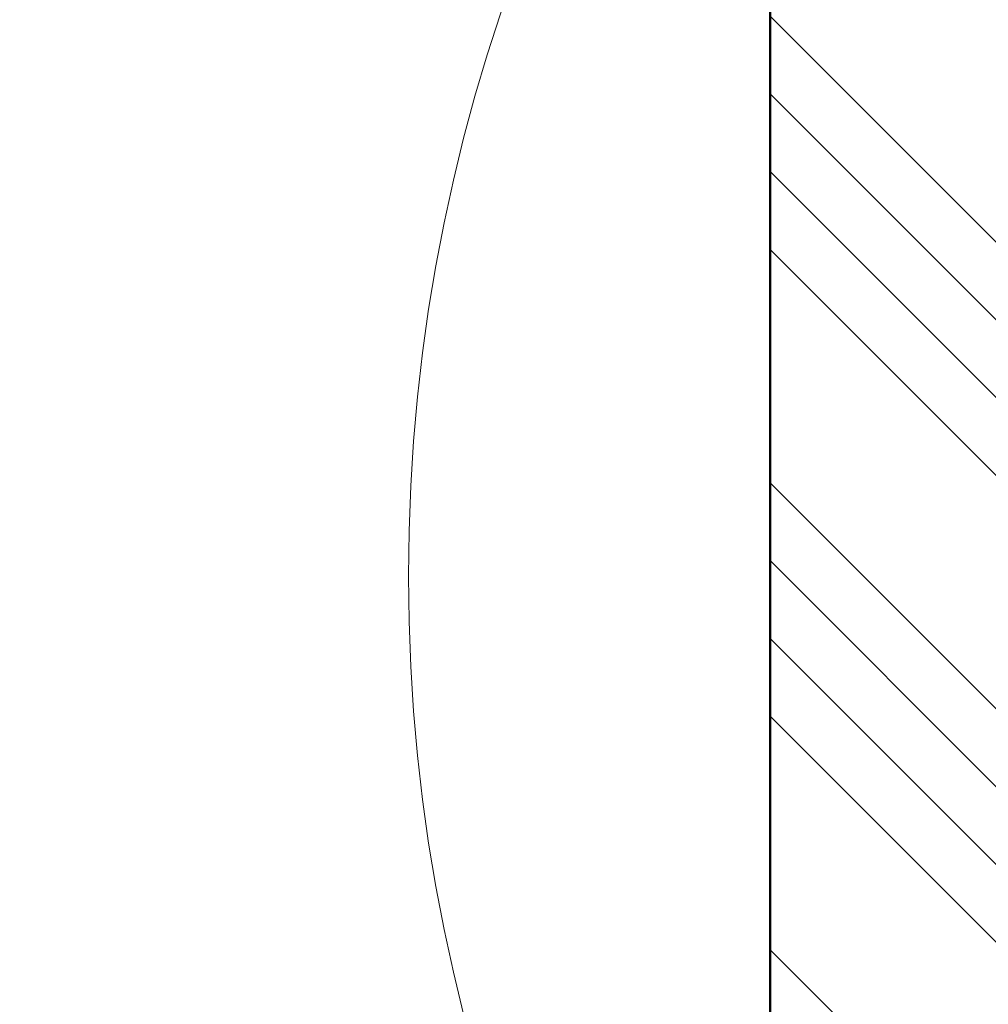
# Model space of a CAD drawing. Header units: millimetres. Extents: x -226731 to 126254, y -16359 to 60195.
# Tile 47 of 256: x -164851 to -164022, y 19354 to 20197. Entities that reach past the tile are written whole.
import ezdxf

# ---------------------------------------------------------------- set-up
doc = ezdxf.new("R2010")
doc.units = ezdxf.units.MM
doc.header["$LTSCALE"] = 0.1
doc.header["$MEASUREMENT"] = 0
for name, color, linetype, lineweight in [('0_CCE_ FF_SIDE WALL SPRINKLER', 6, 'Continuous', 0), ('S2-Civil plan', 5, 'Continuous', 5), ('SPRINKLER COVERAGE AREA', 1, 'Continuous', 9), ('TEXT', 70, 'Continuous', 5)]:
    doc.layers.add(name, color=color, linetype=linetype, lineweight=lineweight)
doc.layers.add('AREA LINE', color=3, linetype='Continuous', plot=False)
doc.layers.add('FIRE FIGHTING SERVICES', color=5, linetype='Continuous')
doc.styles.add('Dominos CV Raman - X base$0$50', font='arial.ttf', dxfattribs={"height": 75})

# ---------------------------------------------------------------- blocks, each defined once
blk = doc.blocks.new('A$C2AD535C3')
at = {"layer": 'SPRINKLER COVERAGE AREA', "color": 1}
blk.add_circle((0, 0), 2500, dxfattribs=at)
blk = doc.blocks.new('G$C3584CA52')
at = {"layer": '0_CCE_ FF_SIDE WALL SPRINKLER', "color": 240, "xscale": -0.6, "yscale": 0.6, "zscale": 0.6}
blk.add_blockref('A$C2AD535C3', (0, -1500), dxfattribs=at)

msp = doc.modelspace()

# ---------------------------------------------------------------- hatches: boundary and pattern name
at = {"layer": 'S2-Civil plan', "lineweight": 0}
h = msp.add_hatch(dxfattribs=at)
h.set_pattern_fill('ANSI34', color=8, scale=376.656735, angle=90)
h.set_pattern_definition([(135, (-23958, 0), (-199.7524, -199.7524), []), (135, (-23958, 66.58), (-199.7524, -199.7524), []), (135, (-23958, 133.17), (-199.7524, -199.7524), []), (135, (-23958, 199.75), (-199.7524, -199.7524), [])])
h.paths.add_polyline_path([(-164208.69, 10699.63), (-164008.69, 10699.63), (-164008.69, 20699.18), (-164208.69, 20699.18)])

# ---------------------------------------------------------------- linework, layer by layer
at = {"layer": 'AREA LINE', "color": 8}
msp.add_lwpolyline([(-164851.16, 20724.63), (-164208.69, 20724.63), (-164208.69, 10699.63), (-164851.16, 10699.63)], dxfattribs=at)
at = {"layer": 'S2-Civil plan', "color": 8, "const_width": 2}
msp.add_lwpolyline([(-164008.69, 10499.63), (-164008.69, 20724.63), (-164208.69, 20724.63), (-164208.69, 10499.63)], close=True, dxfattribs=at)

# ---------------------------------------------------------------- block references
at = {"layer": 'FIRE FIGHTING SERVICES'}
msp.add_blockref('G$C3584CA52', (-163018.33, 21220.5), dxfattribs=at)

# ---------------------------------------------------------------- texts
at = {"layer": 'TEXT', "color": 8, "lineweight": 0, "ltscale": 100, "insert": (-158157.45, 20124.99, 0), "char_height": 75, "width": 199.2147, "attachment_point": 1, "style": 'Dominos CV Raman - X base$0$50'}
msp.add_mtext('\\pi-76.30502;EMPTY \\P\\pi-87.12528;DOUGH \\P\\pi-38.47248;TRAY', dxfattribs=at)

doc.saveas('drawing.dxf')
